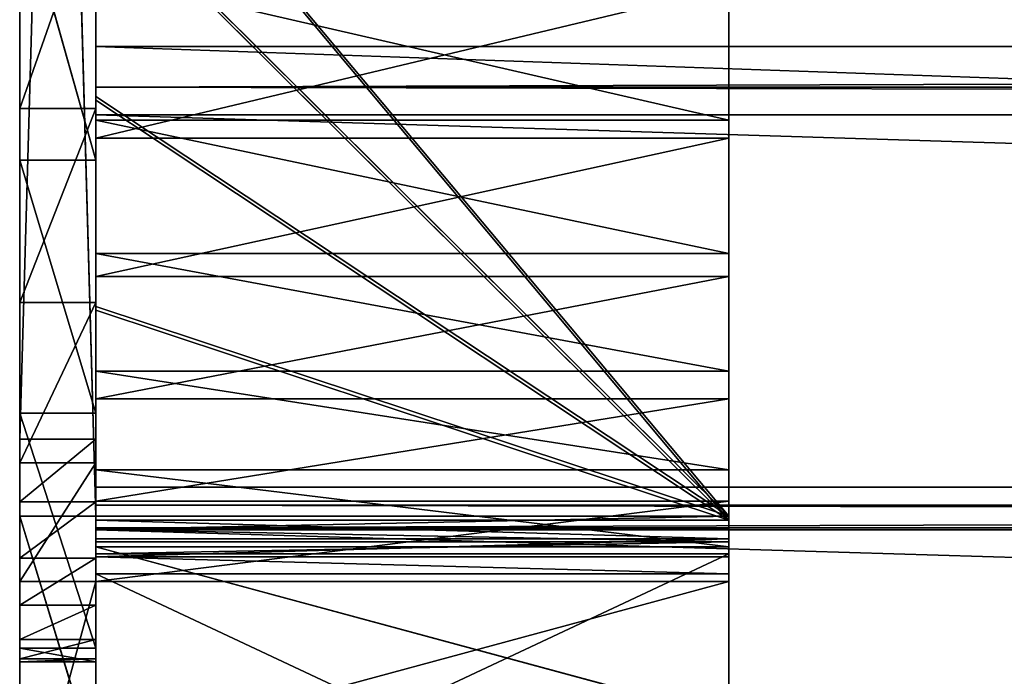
# Model space of a CAD drawing. Extents: x 0 to 1378, y -270 to 1675.
# Tile 9 of 60: x 378 to 456, y 96 to 147. Entities that reach past the tile are written whole.
import ezdxf

# ---------------------------------------------------------------- set-up
doc = ezdxf.new("R2010")
doc.units = 0
doc.header["$LTSCALE"] = 25.4
doc.layers.get('0').update_dxf_attribs({"color": 13, "linetype": 'CONTINUOUS'})
doc.layers.add('STEEL', color=21, linetype='CONTINUOUS')
doc.layers.add('WOOD', color=220, linetype='CONTINUOUS')

# ---------------------------------------------------------------- blocks, each defined once
blk = doc.blocks.new('LTR020_01_01')
at = {"color": 0}
for p, q in [((663.422, 392.242), (680.574, 386.108)), ((663.422, 392.242, 6), (680.574, 386.108)), ((663.422, 392.242), (680.574, 386.108)), ((663.422, 392.242, 6), (680.574, 386.108)), ((680.574, 386.108), (695.886, 376.24)), ((680.574, 386.108, 6), (680.574, 386.108)), ((680.574, 386.108, 6), (680.574, 386.108)), ((680.574, 386.108, 6), (695.886, 376.24)), ((680.574, 386.108), (695.886, 376.24)), ((680.574, 386.108, 6), (695.886, 376.24)), ((695.886, 376.24), (708.558, 363.155)), ((695.886, 376.24, 6), (695.886, 376.24)), ((695.886, 376.24, 6), (695.886, 376.24)), ((695.886, 376.24, 6), (708.558, 363.155)), ((695.886, 376.24), (708.558, 363.155)), ((695.886, 376.24, 6), (708.558, 363.155)), ((708.558, 363.155), (717.929, 347.534)), ((708.558, 363.155, 6), (708.558, 363.155)), ((708.558, 363.155, 6), (708.558, 363.155)), ((708.558, 363.155, 6), (717.929, 347.534)), ((708.558, 363.155), (717.929, 347.534)), ((708.558, 363.155, 6), (717.929, 347.534)), ((717.929, 347.534), (739.967, 297.078)), ((717.929, 347.534, 6), (717.929, 347.534)), ((717.929, 347.534, 6), (717.929, 347.534)), ((717.929, 347.534, 6), (739.967, 297.078)), ((717.929, 347.534), (739.967, 297.078)), ((717.929, 347.534, 6), (739.967, 297.078)), ((684.648, 273.837), (663.285, 322.748)), ((684.648, 273.837, 6), (663.285, 322.748)), ((684.648, 273.837), (663.285, 322.748)), ((684.648, 273.837, 6), (663.285, 322.748)), ((704.629, 224.346), (684.648, 273.837)), ((704.629, 224.346, 6), (684.648, 273.837)), ((704.629, 224.346), (684.648, 273.837)), ((704.629, 224.346, 6), (684.648, 273.837)), ((684.648, 273.837, 6), (684.648, 273.837)), ((684.648, 273.837, 6), (684.648, 273.837)), ((723.212, 174.312), (704.629, 224.346)), ((723.212, 174.312, 6), (704.629, 224.346)), ((723.212, 174.312), (704.629, 224.346)), ((723.212, 174.312, 6), (704.629, 224.346)), ((704.629, 224.346, 6), (704.629, 224.346)), ((704.629, 224.346, 6), (704.629, 224.346)), ((724.279, 169.359), (723.212, 174.312)), ((724.279, 169.359, 6), (723.212, 174.312)), ((724.279, 169.359), (723.212, 174.312)), ((724.279, 169.359, 6), (723.212, 174.312)), ((723.212, 174.312, 6), (723.212, 174.312)), ((723.212, 174.312, 6), (723.212, 174.312)), ((724.044, 164.298), (724.279, 169.359)), ((724.044, 164.298, 6), (724.279, 169.359)), ((724.044, 164.298), (724.279, 169.359)), ((724.044, 164.298, 6), (724.279, 169.359)), ((724.279, 169.359, 6), (724.279, 169.359)), ((724.279, 169.359, 6), (724.279, 169.359)), ((722.522, 159.466), (724.044, 164.298)), ((722.522, 159.466, 6), (724.044, 164.298)), ((722.522, 159.466), (724.044, 164.298)), ((722.522, 159.466, 6), (724.044, 164.298)), ((724.044, 164.298, 6), (724.044, 164.298)), ((724.044, 164.298, 6), (724.044, 164.298)), ((719.814, 155.184), (722.522, 159.466)), ((719.814, 155.184, 6), (722.522, 159.466)), ((719.814, 155.184), (722.522, 159.466)), ((719.814, 155.184, 6), (722.522, 159.466)), ((722.522, 159.466, 6), (722.522, 159.466)), ((722.522, 159.466, 6), (722.522, 159.466)), ((716.101, 151.737), (719.814, 155.184)), ((716.101, 151.737, 6), (719.814, 155.184)), ((716.101, 151.737), (719.814, 155.184)), ((716.101, 151.737, 6), (719.814, 155.184)), ((719.814, 155.184, 6), (719.814, 155.184)), ((719.814, 155.184, 6), (719.814, 155.184)), ((711.63, 149.354), (716.101, 151.737)), ((711.63, 149.354, 6), (716.101, 151.737)), ((711.63, 149.354), (716.101, 151.737)), ((711.63, 149.354, 6), (716.101, 151.737)), ((716.101, 151.737, 6), (716.101, 151.737)), ((716.101, 151.737, 6), (716.101, 151.737)), ((706.698, 148.195), (711.63, 149.354)), ((706.698, 148.195, 6), (711.63, 149.354)), ((706.698, 148.195), (711.63, 149.354)), ((706.698, 148.195, 6), (711.63, 149.354)), ((711.63, 149.354, 6), (711.63, 149.354)), ((711.63, 149.354, 6), (711.63, 149.354)), ((495.861, 132.478), (706.698, 148.195)), ((495.861, 132.478, 6), (706.698, 148.195)), ((495.861, 132.478), (706.698, 148.195)), ((495.861, 132.478, 6), (706.698, 148.195)), ((706.698, 148.195, 6), (706.698, 148.195)), ((706.698, 148.195, 6), (706.698, 148.195)), ((732.511, 94.552), (712.778, 89.831)), ((732.511, 94.552, 6), (712.778, 89.831)), ((732.511, 94.552), (712.778, 89.831)), ((732.511, 94.552, 6), (712.778, 89.831)), ((712.778, 89.831), (498.698, 73.872)), ((712.778, 89.831, 6), (498.698, 73.872)), ((712.778, 89.831), (498.698, 73.872)), ((712.778, 89.831, 6), (498.698, 73.872)), ((712.778, 89.831, 6), (712.778, 89.831)), ((712.778, 89.831, 6), (712.778, 89.831))]:
    blk.add_line(p, q, dxfattribs=at)
at = {"color": 253}
mesh = blk.add_polyface(dxfattribs=at)
corners = [(-853.88, -331.012), (-854.31, -335.557), (-854.358, -333.26), (-853.739, -337.782), (-852.902, -328.933), (-852.676, -339.819), (-851.475, -327.132), (-851.175, -341.559), (-740.853, -211.981), (-822.41, -368.035), (-820.335, -369.505), (-817.957, -370.405), (-815.429, -370.675), (-812.914, -370.299), (-810.575, -369.301), (-808.564, -367.746), (-664.552, -216.048), (-634.883, -92.533), (-528.492, -57.178), (-533.734, 31.022), (-485.599, 99.319), (-400.741, 108.446), (-444.85, 172.265), (-411.932, 249.062), (-387.203, 328.874), (-394.008, 115.786), (-385.825, 121.465), (-380.507, 346.748), (-376.593, 125.205), (-370.065, 362.725), (-366.765, 126.823), (-356.383, 376.033), (-363.409, 202.974), (-363.103, 207.502), (-354.42, 245.656), (-340.122, 386.027), (-342.455, 282.913), (-327.299, 318.988), (-322.069, 392.223), (-324.124, 324.119), (-319.88, 328.408), (-303.098, 394.323), (-314.783, 331.637), (-309.093, 333.642), (-303.098, 334.323), (645.325, 394.323), (645.325, 334.323), (663.422, 392.242), (649.802, 333.808), (654.045, 332.29), (657.832, 329.849), (660.967, 326.612), (663.285, 322.748), (684.648, 273.837), (680.574, 386.108), (695.886, 376.24), (704.629, 224.346), (708.558, 363.155), (723.212, 174.312), (717.929, 347.534), (739.967, 297.078), (724.279, 169.359), (732.511, 94.552), (750.411, 104.106), (760.579, 246.024), (765.316, 117.873), (779.749, 194.41), (776.258, 134.96), (782.527, 154.257), (783.716, 174.512), (-356.822, 126.239), (-362.692, 198.492), (-360.989, 194.285), (-358.388, 190.567), (-355.019, 187.525), (-351.055, 185.316), (-144.322, 95.76), (-346.696, 184.051), (-137.416, 154.033), (69.517, 76.841), (73.183, 135.401), (284.067, 69.538), (284.482, 128.209), (498.698, 73.872), (495.861, 132.478), (706.698, 148.195), (712.778, 89.831), (711.63, 149.354), (716.101, 151.737), (719.814, 155.184), (722.522, 159.466), (724.044, 164.298)]
mesh.append_faces([[corners[k] for k in face] for face in [(0, 1, 2), (68, 66, 69)]], dxfattribs={"vtx0": -1, "color": 253})
mesh.append_faces([[corners[k] for k in face] for face in [(1, 0, 3), (3, 4, 5), (5, 6, 7), (7, 8, 9), (9, 8, 10), (10, 8, 11), (11, 8, 12), (12, 8, 13), (13, 8, 14), (14, 8, 15), (15, 8, 16), (16, 17, 18), (18, 20, 21), (21, 24, 25), (25, 24, 26), (26, 27, 28), (28, 29, 30), (32, 31, 33), (33, 31, 34), (34, 35, 36), (36, 35, 37), (37, 38, 39), (39, 38, 40), (40, 41, 42), (42, 41, 43), (43, 41, 44), (44, 45, 46), (46, 47, 48), (48, 47, 49), (49, 47, 50), (50, 47, 51), (51, 47, 52), (52, 47, 53), (53, 55, 56), (56, 57, 58), (58, 60, 61), (62, 60, 63), (63, 64, 65), (65, 66, 67), (67, 66, 68), (70, 75, 76), (76, 78, 79), (79, 80, 81), (81, 82, 83), (83, 85, 86), (86, 88, 62)]], dxfattribs={"vtx0": -1, "vtx1": -1, "color": 253})
mesh.append_faces([[corners[k] for k in face] for face in [(30, 31, 32), (61, 60, 62)]], dxfattribs={"vtx0": -1, "vtx1": -1, "vtx2": -1, "color": 253})
mesh.append_faces([[corners[k] for k in face] for face in [(3, 0, 4), (5, 4, 6), (7, 6, 8), (16, 8, 17), (18, 17, 19), (18, 19, 20), (21, 20, 22), (21, 22, 23), (21, 23, 24), (26, 24, 27), (28, 27, 29), (30, 29, 31), (34, 31, 35), (37, 35, 38), (40, 38, 41), (44, 41, 45), (46, 45, 47), (53, 47, 54), (53, 54, 55), (56, 55, 57), (58, 57, 59), (58, 59, 60), (63, 60, 64), (65, 64, 66), (32, 70, 30), (70, 32, 71), (70, 71, 72), (70, 72, 73), (70, 73, 74), (70, 74, 75), (76, 75, 77), (76, 77, 78), (79, 78, 80), (81, 80, 82), (83, 82, 84), (83, 84, 85), (86, 85, 87), (86, 87, 88), (62, 88, 89), (62, 89, 90), (62, 90, 91), (62, 91, 61)]], dxfattribs={"vtx0": -1, "vtx2": -1, "color": 253})
mesh = blk.add_polyface(dxfattribs=at)
corners = [(663.422, 392.242, 6), (680.574, 386.108), (663.422, 392.242)]
mesh.append_faces([[corners[k] for k in face] for face in [(0, 1, 2)]], dxfattribs={"color": 253})
mesh = blk.add_polyface(dxfattribs=at)
corners = [(680.574, 386.108, 6), (680.574, 386.108), (663.422, 392.242, 6)]
mesh.append_faces([[corners[k] for k in face] for face in [(0, 1, 2)]], dxfattribs={"color": 253})
mesh = blk.add_polyface(dxfattribs=at)
corners = [(680.574, 386.108, 6), (695.886, 376.24), (680.574, 386.108)]
mesh.append_faces([[corners[k] for k in face] for face in [(0, 1, 2)]], dxfattribs={"color": 253})
mesh = blk.add_polyface(dxfattribs=at)
corners = [(695.886, 376.24, 6), (695.886, 376.24), (680.574, 386.108, 6)]
mesh.append_faces([[corners[k] for k in face] for face in [(0, 1, 2)]], dxfattribs={"color": 253})
mesh = blk.add_polyface(dxfattribs=at)
corners = [(695.886, 376.24, 6), (708.558, 363.155), (695.886, 376.24)]
mesh.append_faces([[corners[k] for k in face] for face in [(0, 1, 2)]], dxfattribs={"color": 253})
mesh = blk.add_polyface(dxfattribs=at)
corners = [(695.886, 376.24, 6), (708.558, 363.155, 6), (708.558, 363.155)]
mesh.append_faces([[corners[k] for k in face] for face in [(0, 1, 2)]], dxfattribs={"color": 253})
mesh = blk.add_polyface(dxfattribs=at)
corners = [(708.558, 363.155, 6), (717.929, 347.534), (708.558, 363.155)]
mesh.append_faces([[corners[k] for k in face] for face in [(0, 1, 2)]], dxfattribs={"color": 253})
mesh = blk.add_polyface(dxfattribs=at)
corners = [(708.558, 363.155, 6), (717.929, 347.534, 6), (717.929, 347.534)]
mesh.append_faces([[corners[k] for k in face] for face in [(0, 1, 2)]], dxfattribs={"color": 253})
mesh = blk.add_polyface(dxfattribs=at)
corners = [(717.929, 347.534, 6), (739.967, 297.078), (717.929, 347.534)]
mesh.append_faces([[corners[k] for k in face] for face in [(0, 1, 2)]], dxfattribs={"color": 253})
mesh = blk.add_polyface(dxfattribs=at)
corners = [(717.929, 347.534, 6), (739.967, 297.078, 6), (739.967, 297.078)]
mesh.append_faces([[corners[k] for k in face] for face in [(0, 1, 2)]], dxfattribs={"color": 253})
mesh = blk.add_polyface(dxfattribs=at)
corners = [(663.285, 322.748), (684.648, 273.837), (684.648, 273.837, 6)]
mesh.append_faces([[corners[k] for k in face] for face in [(0, 1, 2)]], dxfattribs={"color": 253})
mesh = blk.add_polyface(dxfattribs=at)
corners = [(663.285, 322.748), (684.648, 273.837, 6), (663.285, 322.748, 6)]
mesh.append_faces([[corners[k] for k in face] for face in [(0, 1, 2)]], dxfattribs={"color": 253})
mesh = blk.add_polyface(dxfattribs=at)
corners = [(684.648, 273.837), (704.629, 224.346), (704.629, 224.346, 6)]
mesh.append_faces([[corners[k] for k in face] for face in [(0, 1, 2)]], dxfattribs={"color": 253})
mesh = blk.add_polyface(dxfattribs=at)
corners = [(684.648, 273.837), (704.629, 224.346, 6), (684.648, 273.837, 6)]
mesh.append_faces([[corners[k] for k in face] for face in [(0, 1, 2)]], dxfattribs={"color": 253})
mesh = blk.add_polyface(dxfattribs=at)
corners = [(704.629, 224.346), (723.212, 174.312), (723.212, 174.312, 6)]
mesh.append_faces([[corners[k] for k in face] for face in [(0, 1, 2)]], dxfattribs={"color": 253})
mesh = blk.add_polyface(dxfattribs=at)
corners = [(704.629, 224.346), (723.212, 174.312, 6), (704.629, 224.346, 6)]
mesh.append_faces([[corners[k] for k in face] for face in [(0, 1, 2)]], dxfattribs={"color": 253})
mesh = blk.add_polyface(dxfattribs=at)
corners = [(723.212, 174.312), (724.279, 169.359), (724.279, 169.359, 6)]
mesh.append_faces([[corners[k] for k in face] for face in [(0, 1, 2)]], dxfattribs={"color": 253})
mesh = blk.add_polyface(dxfattribs=at)
corners = [(723.212, 174.312), (724.279, 169.359, 6), (723.212, 174.312, 6)]
mesh.append_faces([[corners[k] for k in face] for face in [(0, 1, 2)]], dxfattribs={"color": 253})
mesh = blk.add_polyface(dxfattribs=at)
corners = [(724.279, 169.359), (724.044, 164.298), (724.044, 164.298, 6)]
mesh.append_faces([[corners[k] for k in face] for face in [(0, 1, 2)]], dxfattribs={"color": 253})
mesh = blk.add_polyface(dxfattribs=at)
corners = [(724.279, 169.359), (724.044, 164.298, 6), (724.279, 169.359, 6)]
mesh.append_faces([[corners[k] for k in face] for face in [(0, 1, 2)]], dxfattribs={"color": 253})
mesh = blk.add_polyface(dxfattribs=at)
corners = [(724.044, 164.298), (722.522, 159.466), (722.522, 159.466, 6)]
mesh.append_faces([[corners[k] for k in face] for face in [(0, 1, 2)]], dxfattribs={"color": 253})
mesh = blk.add_polyface(dxfattribs=at)
corners = [(724.044, 164.298), (722.522, 159.466, 6), (724.044, 164.298, 6)]
mesh.append_faces([[corners[k] for k in face] for face in [(0, 1, 2)]], dxfattribs={"color": 253})
mesh = blk.add_polyface(dxfattribs=at)
corners = [(722.522, 159.466), (719.814, 155.184), (719.814, 155.184, 6)]
mesh.append_faces([[corners[k] for k in face] for face in [(0, 1, 2)]], dxfattribs={"color": 253})
mesh = blk.add_polyface(dxfattribs=at)
corners = [(722.522, 159.466), (719.814, 155.184, 6), (722.522, 159.466, 6)]
mesh.append_faces([[corners[k] for k in face] for face in [(0, 1, 2)]], dxfattribs={"color": 253})
mesh = blk.add_polyface(dxfattribs=at)
corners = [(716.101, 151.737, 6), (719.814, 155.184), (716.101, 151.737)]
mesh.append_faces([[corners[k] for k in face] for face in [(0, 1, 2)]], dxfattribs={"color": 253})
mesh = blk.add_polyface(dxfattribs=at)
corners = [(719.814, 155.184, 6), (719.814, 155.184), (716.101, 151.737, 6)]
mesh.append_faces([[corners[k] for k in face] for face in [(0, 1, 2)]], dxfattribs={"color": 253})
mesh = blk.add_polyface(dxfattribs=at)
corners = [(711.63, 149.354, 6), (716.101, 151.737), (711.63, 149.354)]
mesh.append_faces([[corners[k] for k in face] for face in [(0, 1, 2)]], dxfattribs={"color": 253})
mesh = blk.add_polyface(dxfattribs=at)
corners = [(716.101, 151.737, 6), (716.101, 151.737), (711.63, 149.354, 6)]
mesh.append_faces([[corners[k] for k in face] for face in [(0, 1, 2)]], dxfattribs={"color": 253})
mesh = blk.add_polyface(dxfattribs=at)
corners = [(706.698, 148.195, 6), (711.63, 149.354), (706.698, 148.195)]
mesh.append_faces([[corners[k] for k in face] for face in [(0, 1, 2)]], dxfattribs={"color": 253})
mesh = blk.add_polyface(dxfattribs=at)
corners = [(711.63, 149.354, 6), (711.63, 149.354), (706.698, 148.195, 6)]
mesh.append_faces([[corners[k] for k in face] for face in [(0, 1, 2)]], dxfattribs={"color": 253})
mesh = blk.add_polyface(dxfattribs=at)
corners = [(495.861, 132.478, 6), (706.698, 148.195), (495.861, 132.478)]
mesh.append_faces([[corners[k] for k in face] for face in [(0, 1, 2)]], dxfattribs={"color": 253})
mesh = blk.add_polyface(dxfattribs=at)
corners = [(706.698, 148.195, 6), (706.698, 148.195), (495.861, 132.478, 6)]
mesh.append_faces([[corners[k] for k in face] for face in [(0, 1, 2)]], dxfattribs={"color": 253})
mesh = blk.add_polyface(dxfattribs=at)
corners = [(732.511, 94.552, 6), (712.778, 89.831), (732.511, 94.552)]
mesh.append_faces([[corners[k] for k in face] for face in [(0, 1, 2)]], dxfattribs={"color": 253})
mesh = blk.add_polyface(dxfattribs=at)
corners = [(712.778, 89.831, 6), (712.778, 89.831), (732.511, 94.552, 6)]
mesh.append_faces([[corners[k] for k in face] for face in [(0, 1, 2)]], dxfattribs={"color": 253})
mesh = blk.add_polyface(dxfattribs=at)
corners = [(712.778, 89.831, 6), (498.698, 73.872), (712.778, 89.831)]
mesh.append_faces([[corners[k] for k in face] for face in [(0, 1, 2)]], dxfattribs={"color": 253})
mesh = blk.add_polyface(dxfattribs=at)
corners = [(498.698, 73.872, 6), (498.698, 73.872), (712.778, 89.831, 6)]
mesh.append_faces([[corners[k] for k in face] for face in [(0, 1, 2)]], dxfattribs={"color": 253})
blk = doc.blocks.new('LTR020_01_02')
at = {"color": 0}
for p, q in [((515.185, 16.301), (491.678, 1.752)), ((515.185, 16.301), (491.678, 1.752)), ((493.257, -0.799), (516.764, 13.75)), ((493.257, -0.799), (516.764, 13.75)), ((490.744, 1.266), (491.678, 1.752)), ((491.678, 1.752), (490.744, 1.266, 50)), ((491.678, 1.752), (490.744, 1.266, 50)), ((490.744, 1.266), (491.678, 1.752)), ((491.678, 1.752), (491.678, 1.752, 50)), ((491.678, 1.752), (493.257, -0.799)), ((491.678, 1.752), (491.678, 1.752, 50)), ((491.678, 1.752), (493.257, -0.799)), ((488.71, 0.741), (489.747, 0.927)), ((488.71, 0.741, 50), (489.747, 0.927)), ((488.71, 0.741), (489.747, 0.927)), ((488.71, 0.741, 50), (489.747, 0.927)), ((489.747, 0.927), (490.744, 1.266)), ((489.747, 0.927), (490.744, 1.266)), ((489.747, 0.927), (490.744, 1.266, 50)), ((489.747, 0.927), (490.744, 1.266, 50)), ((489.747, 0.927, 50), (489.747, 0.927)), ((489.747, 0.927, 50), (489.747, 0.927)), ((490.744, 1.266), (490.744, 1.266, 50)), ((490.744, 1.266), (490.744, 1.266, 50)), ((488.71, 0.741, 50), (429.004, -4.94)), ((488.71, 0.741, 50), (429.004, -4.94)), ((438.961, -4.057), (488.71, 0.741, 50)), ((438.961, -4.057), (488.71, 0.741, 50)), ((455.551, -2.528), (488.71, 0.741, 50)), ((455.551, -2.528), (488.71, 0.741, 50)), ((488.71, 0.741), (472.134, -0.929)), ((472.134, -0.929), (488.71, 0.741, 50)), ((472.134, -0.929), (488.71, 0.741, 50)), ((488.71, 0.741), (472.134, -0.929)), ((488.71, 0.741, 50), (488.71, 0.741)), ((488.71, 0.741), (489.017, -2.244)), ((488.71, 0.741), (489.017, -2.244)), ((488.71, 0.741, 50), (488.71, 0.741)), ((472.134, -0.929), (455.551, -2.528)), ((472.134, -0.929), (455.551, -2.528)), ((491.922, -1.493), (490.498, -1.978)), ((491.922, -1.493), (490.498, -1.978)), ((491.922, -1.493), (490.498, -1.978, 50)), ((491.922, -1.493), (490.498, -1.978, 50)), ((493.257, -0.799), (491.922, -1.493)), ((493.257, -0.799, 50), (491.922, -1.493)), ((493.257, -0.799), (491.922, -1.493)), ((493.257, -0.799, 50), (491.922, -1.493)), ((491.922, -1.493, 50), (491.922, -1.493)), ((491.922, -1.493, 50), (491.922, -1.493)), ((493.257, -0.799, 50), (493.257, -0.799)), ((493.257, -0.799, 50), (493.257, -0.799)), ((489.017, -2.244, 50), (429.265, -7.929)), ((489.017, -2.244, 50), (429.265, -7.929)), ((489.017, -2.244, 50), (439.23, -7.045)), ((489.017, -2.244, 50), (439.23, -7.045)), ((455.832, -5.515), (489.017, -2.244, 50)), ((455.832, -5.515), (489.017, -2.244, 50)), ((472.428, -3.915), (489.017, -2.244, 50)), ((472.428, -3.915), (489.017, -2.244, 50)), ((472.428, -3.915), (489.017, -2.244)), ((472.428, -3.915), (489.017, -2.244)), ((490.498, -1.978), (489.017, -2.244)), ((489.017, -2.244), (490.498, -1.978, 50)), ((489.017, -2.244), (490.498, -1.978, 50)), ((490.498, -1.978), (489.017, -2.244)), ((489.017, -2.244), (489.017, -2.244, 50)), ((489.017, -2.244), (489.017, -2.244, 50)), ((490.498, -1.978), (490.498, -1.978, 50)), ((490.498, -1.978), (490.498, -1.978, 50)), ((455.551, -2.528), (438.961, -4.057)), ((455.551, -2.528), (438.961, -4.057)), ((455.832, -5.515), (472.428, -3.915)), ((455.832, -5.515), (472.428, -3.915)), ((439.23, -7.045), (455.832, -5.515)), ((439.23, -7.045), (455.832, -5.515))]:
    blk.add_line(p, q, dxfattribs=at)
at = {"color": 253}
mesh = blk.add_polyface(dxfattribs=at)
corners = [(491.678, 1.752, 50), (515.185, 16.301), (491.678, 1.752), (515.185, 16.301, 50)]
mesh.append_faces([[corners[k] for k in face] for face in [(0, 1, 2), (1, 0, 3)]], dxfattribs={"vtx0": -1, "color": 253})
mesh = blk.add_polyface(dxfattribs=at)
corners = [(515.185, 16.301), (493.257, -0.799), (491.678, 1.752), (516.764, 13.75)]
mesh.append_faces([[corners[k] for k in face] for face in [(0, 1, 2), (1, 0, 3)]], dxfattribs={"vtx0": -1, "color": 253})
mesh = blk.add_polyface(dxfattribs=at)
corners = [(516.764, 13.75, 50), (493.257, -0.799), (516.764, 13.75), (493.257, -0.799, 50)]
mesh.append_faces([[corners[k] for k in face] for face in [(0, 1, 2), (1, 0, 3)]], dxfattribs={"vtx0": -1, "color": 253})
mesh = blk.add_polyface(dxfattribs=at)
corners = [(489.747, 0.927), (489.017, -2.244), (488.71, 0.741), (490.498, -1.978), (490.744, 1.266), (491.922, -1.493), (491.678, 1.752), (493.257, -0.799)]
mesh.append_faces([[corners[k] for k in face] for face in [(0, 1, 2), (5, 6, 7)]], dxfattribs={"vtx0": -1, "color": 253})
mesh.append_faces([[corners[k] for k in face] for face in [(1, 0, 3), (3, 4, 5)]], dxfattribs={"vtx0": -1, "vtx1": -1, "color": 253})
mesh.append_faces([[corners[k] for k in face] for face in [(3, 0, 4), (5, 4, 6)]], dxfattribs={"vtx0": -1, "vtx2": -1, "color": 253})
mesh = blk.add_polyface(dxfattribs=at)
corners = [(491.678, 1.752, 50), (491.678, 1.752), (490.744, 1.266, 50)]
mesh.append_faces([[corners[k] for k in face] for face in [(0, 1, 2)]], dxfattribs={"color": 253})
mesh = blk.add_polyface(dxfattribs=at)
corners = [(490.744, 1.266, 50), (491.678, 1.752), (490.744, 1.266)]
mesh.append_faces([[corners[k] for k in face] for face in [(0, 1, 2)]], dxfattribs={"color": 253})
mesh = blk.add_polyface(dxfattribs=at)
corners = [(488.71, 0.741, 50), (489.747, 0.927), (488.71, 0.741)]
mesh.append_faces([[corners[k] for k in face] for face in [(0, 1, 2)]], dxfattribs={"color": 253})
mesh = blk.add_polyface(dxfattribs=at)
corners = [(489.747, 0.927, 50), (489.747, 0.927), (488.71, 0.741, 50)]
mesh.append_faces([[corners[k] for k in face] for face in [(0, 1, 2)]], dxfattribs={"color": 253})
mesh = blk.add_polyface(dxfattribs=at)
corners = [(490.744, 1.266, 50), (490.744, 1.266), (489.747, 0.927)]
mesh.append_faces([[corners[k] for k in face] for face in [(0, 1, 2)]], dxfattribs={"color": 253})
mesh = blk.add_polyface(dxfattribs=at)
corners = [(490.744, 1.266, 50), (489.747, 0.927), (489.747, 0.927, 50)]
mesh.append_faces([[corners[k] for k in face] for face in [(0, 1, 2)]], dxfattribs={"color": 253})
mesh = blk.add_polyface(dxfattribs=at)
corners = [(488.71, 0.741, 50), (429.004, -4.94), (311.446, -13.441, 50)]
mesh.append_faces([[corners[k] for k in face] for face in [(0, 1, 2)]], dxfattribs={"color": 253})
mesh = blk.add_polyface(dxfattribs=at)
corners = [(488.71, 0.741, 50), (438.961, -4.057), (429.004, -4.94)]
mesh.append_faces([[corners[k] for k in face] for face in [(0, 1, 2)]], dxfattribs={"color": 253})
mesh = blk.add_polyface(dxfattribs=at)
corners = [(488.71, 0.741, 50), (455.551, -2.528), (438.961, -4.057)]
mesh.append_faces([[corners[k] for k in face] for face in [(0, 1, 2)]], dxfattribs={"color": 253})
mesh = blk.add_polyface(dxfattribs=at)
corners = [(455.551, -2.528), (439.23, -7.045), (438.961, -4.057), (455.832, -5.515), (472.134, -0.929), (472.428, -3.915), (488.71, 0.741), (489.017, -2.244)]
mesh.append_faces([[corners[k] for k in face] for face in [(0, 1, 2), (5, 6, 7)]], dxfattribs={"vtx0": -1, "color": 253})
mesh.append_faces([[corners[k] for k in face] for face in [(1, 0, 3), (3, 4, 5)]], dxfattribs={"vtx0": -1, "vtx1": -1, "color": 253})
mesh.append_faces([[corners[k] for k in face] for face in [(3, 0, 4), (5, 4, 6)]], dxfattribs={"vtx0": -1, "vtx2": -1, "color": 253})
mesh = blk.add_polyface(dxfattribs=at)
corners = [(488.71, 0.741, 50), (472.134, -0.929), (455.551, -2.528)]
mesh.append_faces([[corners[k] for k in face] for face in [(0, 1, 2)]], dxfattribs={"color": 253})
mesh = blk.add_polyface(dxfattribs=at)
corners = [(488.71, 0.741, 50), (488.71, 0.741), (472.134, -0.929)]
mesh.append_faces([[corners[k] for k in face] for face in [(0, 1, 2)]], dxfattribs={"color": 253})
mesh = blk.add_polyface(dxfattribs=at)
corners = [(490.498, -1.978, 50), (490.498, -1.978), (491.922, -1.493)]
mesh.append_faces([[corners[k] for k in face] for face in [(0, 1, 2)]], dxfattribs={"color": 253})
mesh = blk.add_polyface(dxfattribs=at)
corners = [(490.498, -1.978, 50), (491.922, -1.493), (491.922, -1.493, 50)]
mesh.append_faces([[corners[k] for k in face] for face in [(0, 1, 2)]], dxfattribs={"color": 253})
mesh = blk.add_polyface(dxfattribs=at)
corners = [(493.257, -0.799, 50), (491.922, -1.493), (493.257, -0.799)]
mesh.append_faces([[corners[k] for k in face] for face in [(0, 1, 2)]], dxfattribs={"color": 253})
mesh = blk.add_polyface(dxfattribs=at)
corners = [(491.922, -1.493, 50), (491.922, -1.493), (493.257, -0.799, 50)]
mesh.append_faces([[corners[k] for k in face] for face in [(0, 1, 2)]], dxfattribs={"color": 253})
mesh = blk.add_polyface(dxfattribs=at)
corners = [(311.617, -16.436, 50), (429.265, -7.929), (489.017, -2.244, 50)]
mesh.append_faces([[corners[k] for k in face] for face in [(0, 1, 2)]], dxfattribs={"color": 253})
mesh = blk.add_polyface(dxfattribs=at)
corners = [(489.017, -2.244, 50), (429.265, -7.929), (439.23, -7.045)]
mesh.append_faces([[corners[k] for k in face] for face in [(0, 1, 2)]], dxfattribs={"color": 253})
mesh = blk.add_polyface(dxfattribs=at)
corners = [(489.017, -2.244, 50), (439.23, -7.045), (455.832, -5.515)]
mesh.append_faces([[corners[k] for k in face] for face in [(0, 1, 2)]], dxfattribs={"color": 253})
mesh = blk.add_polyface(dxfattribs=at)
corners = [(489.017, -2.244, 50), (455.832, -5.515), (472.428, -3.915)]
mesh.append_faces([[corners[k] for k in face] for face in [(0, 1, 2)]], dxfattribs={"color": 253})
mesh = blk.add_polyface(dxfattribs=at)
corners = [(489.017, -2.244, 50), (472.428, -3.915), (489.017, -2.244)]
mesh.append_faces([[corners[k] for k in face] for face in [(0, 1, 2)]], dxfattribs={"color": 253})
mesh = blk.add_polyface(dxfattribs=at)
corners = [(489.017, -2.244, 50), (489.017, -2.244), (490.498, -1.978, 50)]
mesh.append_faces([[corners[k] for k in face] for face in [(0, 1, 2)]], dxfattribs={"color": 253})
mesh = blk.add_polyface(dxfattribs=at)
corners = [(490.498, -1.978, 50), (489.017, -2.244), (490.498, -1.978)]
mesh.append_faces([[corners[k] for k in face] for face in [(0, 1, 2)]], dxfattribs={"color": 253})
blk = doc.blocks.new('LTR020_01_03')
at = {"color": 0}
for p, q in [((5.554, 88.476), (17.505, 83.297)), ((17.505, 83.297), (5.554, 88.476, 50)), ((17.505, 83.297), (5.554, 88.476, 50)), ((5.554, 88.476), (17.505, 83.297)), ((16.091, 80.651), (4.59, 85.635)), ((4.59, 85.635), (16.091, 80.651, 50)), ((4.59, 85.635), (16.091, 80.651, 50)), ((16.091, 80.651), (4.59, 85.635)), ((17.505, 83.297), (28.453, 76.241)), ((28.453, 76.241), (17.505, 83.297, 50)), ((28.453, 76.241), (17.505, 83.297, 50)), ((17.505, 83.297), (28.453, 76.241)), ((17.505, 83.297), (17.505, 83.297, 50)), ((17.505, 83.297), (17.505, 83.297, 50)), ((26.627, 73.861), (16.091, 80.651)), ((16.091, 80.651), (16.091, 80.651, 50)), ((16.091, 80.651), (16.091, 80.651, 50)), ((16.091, 80.651), (26.627, 73.861, 50)), ((16.091, 80.651), (26.627, 73.861, 50)), ((26.627, 73.861), (16.091, 80.651)), ((28.453, 76.241), (38.106, 67.497)), ((38.106, 67.497), (28.453, 76.241, 50)), ((38.106, 67.497), (28.453, 76.241, 50)), ((28.453, 76.241), (38.106, 67.497)), ((28.453, 76.241), (28.453, 76.241, 50)), ((28.453, 76.241), (28.453, 76.241, 50)), ((35.917, 65.445), (26.627, 73.861)), ((26.627, 73.861), (26.627, 73.861, 50)), ((26.627, 73.861), (26.627, 73.861, 50)), ((26.627, 73.861), (35.917, 65.445, 50)), ((26.627, 73.861), (35.917, 65.445, 50)), ((35.917, 65.445), (26.627, 73.861)), ((38.106, 67.497), (46.207, 57.297)), ((46.207, 57.297), (38.106, 67.497, 50)), ((46.207, 57.297), (38.106, 67.497, 50)), ((38.106, 67.497), (46.207, 57.297)), ((38.106, 67.497), (38.106, 67.497, 50)), ((38.106, 67.497), (38.106, 67.497, 50)), ((43.713, 55.63), (35.917, 65.445)), ((35.917, 65.445), (35.917, 65.445, 50)), ((35.917, 65.445), (35.917, 65.445, 50)), ((35.917, 65.445), (43.713, 55.63, 50)), ((35.917, 65.445), (43.713, 55.63, 50)), ((43.713, 55.63), (35.917, 65.445)), ((46.207, 57.297), (52.538, 45.915)), ((52.538, 45.915), (46.207, 57.297, 50)), ((52.538, 45.915), (46.207, 57.297, 50)), ((46.207, 57.297), (52.538, 45.915)), ((46.207, 57.297), (46.207, 57.297, 50)), ((46.207, 57.297), (46.207, 57.297, 50)), ((49.806, 44.676), (43.713, 55.63)), ((43.713, 55.63), (43.713, 55.63, 50)), ((43.713, 55.63), (43.713, 55.63, 50)), ((43.713, 55.63), (49.806, 44.676, 50)), ((43.713, 55.63), (49.806, 44.676, 50)), ((49.806, 44.676), (43.713, 55.63)), ((52.538, 45.915), (49.806, 44.676)), ((52.538, 45.915), (49.806, 44.676)), ((52.538, 45.915), (52.538, 45.915, 50)), ((52.538, 45.915, 50), (66.084, 15.362)), ((66.084, 15.362), (52.538, 45.915)), ((52.538, 45.915, 50), (66.084, 15.362)), ((52.538, 45.915), (52.538, 45.915, 50)), ((66.084, 15.362), (52.538, 45.915)), ((49.806, 44.676), (49.806, 44.676, 50)), ((49.806, 44.676), (49.806, 44.676, 50)), ((49.806, 44.676), (63.331, 14.17, 50)), ((49.806, 44.676), (63.331, 14.17, 50)), ((49.806, 44.676), (63.331, 14.17)), ((49.806, 44.676), (63.331, 14.17))]:
    blk.add_line(p, q, dxfattribs=at)
at = {"color": 253}
mesh = blk.add_polyface(dxfattribs=at)
corners = [(-7.081, 91.639), (-20.062, 89.703), (-20.062, 92.703), (-7.57, 88.679), (4.59, 85.635), (5.554, 88.476), (16.091, 80.651), (17.505, 83.297), (26.627, 73.861), (28.453, 76.241), (35.917, 65.445), (38.106, 67.497), (43.713, 55.63), (46.207, 57.297), (49.806, 44.676), (52.538, 45.915)]
mesh.append_faces([[corners[k] for k in face] for face in [(0, 1, 2), (14, 13, 15)]], dxfattribs={"vtx0": -1, "color": 253})
mesh.append_faces([[corners[k] for k in face] for face in [(1, 0, 3), (3, 0, 4), (4, 5, 6), (6, 7, 8), (8, 9, 10), (10, 11, 12), (12, 13, 14)]], dxfattribs={"vtx0": -1, "vtx1": -1, "color": 253})
mesh.append_faces([[corners[k] for k in face] for face in [(4, 0, 5), (6, 5, 7), (8, 7, 9), (10, 9, 11), (12, 11, 13)]], dxfattribs={"vtx0": -1, "vtx2": -1, "color": 253})
mesh = blk.add_polyface(dxfattribs=at)
corners = [(17.505, 83.297, 50), (17.505, 83.297), (5.554, 88.476, 50)]
mesh.append_faces([[corners[k] for k in face] for face in [(0, 1, 2)]], dxfattribs={"color": 253})
mesh = blk.add_polyface(dxfattribs=at)
corners = [(5.554, 88.476, 50), (17.505, 83.297), (5.554, 88.476)]
mesh.append_faces([[corners[k] for k in face] for face in [(0, 1, 2)]], dxfattribs={"color": 253})
mesh = blk.add_polyface(dxfattribs=at)
corners = [(4.59, 85.635, 50), (4.59, 85.635), (16.091, 80.651, 50)]
mesh.append_faces([[corners[k] for k in face] for face in [(0, 1, 2)]], dxfattribs={"color": 253})
mesh = blk.add_polyface(dxfattribs=at)
corners = [(16.091, 80.651, 50), (4.59, 85.635), (16.091, 80.651)]
mesh.append_faces([[corners[k] for k in face] for face in [(0, 1, 2)]], dxfattribs={"color": 253})
mesh = blk.add_polyface(dxfattribs=at)
corners = [(28.453, 76.241, 50), (28.453, 76.241), (17.505, 83.297, 50)]
mesh.append_faces([[corners[k] for k in face] for face in [(0, 1, 2)]], dxfattribs={"color": 253})
mesh = blk.add_polyface(dxfattribs=at)
corners = [(17.505, 83.297, 50), (28.453, 76.241), (17.505, 83.297)]
mesh.append_faces([[corners[k] for k in face] for face in [(0, 1, 2)]], dxfattribs={"color": 253})
mesh = blk.add_polyface(dxfattribs=at)
corners = [(16.091, 80.651, 50), (16.091, 80.651), (26.627, 73.861, 50)]
mesh.append_faces([[corners[k] for k in face] for face in [(0, 1, 2)]], dxfattribs={"color": 253})
mesh = blk.add_polyface(dxfattribs=at)
corners = [(26.627, 73.861, 50), (16.091, 80.651), (26.627, 73.861)]
mesh.append_faces([[corners[k] for k in face] for face in [(0, 1, 2)]], dxfattribs={"color": 253})
mesh = blk.add_polyface(dxfattribs=at)
corners = [(38.106, 67.497, 50), (38.106, 67.497), (28.453, 76.241, 50)]
mesh.append_faces([[corners[k] for k in face] for face in [(0, 1, 2)]], dxfattribs={"color": 253})
mesh = blk.add_polyface(dxfattribs=at)
corners = [(28.453, 76.241, 50), (38.106, 67.497), (28.453, 76.241)]
mesh.append_faces([[corners[k] for k in face] for face in [(0, 1, 2)]], dxfattribs={"color": 253})
mesh = blk.add_polyface(dxfattribs=at)
corners = [(26.627, 73.861, 50), (26.627, 73.861), (35.917, 65.445, 50)]
mesh.append_faces([[corners[k] for k in face] for face in [(0, 1, 2)]], dxfattribs={"color": 253})
mesh = blk.add_polyface(dxfattribs=at)
corners = [(35.917, 65.445, 50), (26.627, 73.861), (35.917, 65.445)]
mesh.append_faces([[corners[k] for k in face] for face in [(0, 1, 2)]], dxfattribs={"color": 253})
mesh = blk.add_polyface(dxfattribs=at)
corners = [(38.106, 67.497, 50), (46.207, 57.297, 50), (46.207, 57.297)]
mesh.append_faces([[corners[k] for k in face] for face in [(0, 1, 2)]], dxfattribs={"color": 253})
mesh = blk.add_polyface(dxfattribs=at)
corners = [(38.106, 67.497, 50), (46.207, 57.297), (38.106, 67.497)]
mesh.append_faces([[corners[k] for k in face] for face in [(0, 1, 2)]], dxfattribs={"color": 253})
mesh = blk.add_polyface(dxfattribs=at)
corners = [(35.917, 65.445), (43.713, 55.63, 50), (35.917, 65.445, 50)]
mesh.append_faces([[corners[k] for k in face] for face in [(0, 1, 2)]], dxfattribs={"color": 253})
mesh = blk.add_polyface(dxfattribs=at)
corners = [(35.917, 65.445), (43.713, 55.63), (43.713, 55.63, 50)]
mesh.append_faces([[corners[k] for k in face] for face in [(0, 1, 2)]], dxfattribs={"color": 253})
mesh = blk.add_polyface(dxfattribs=at)
corners = [(46.207, 57.297, 50), (52.538, 45.915, 50), (52.538, 45.915)]
mesh.append_faces([[corners[k] for k in face] for face in [(0, 1, 2)]], dxfattribs={"color": 253})
mesh = blk.add_polyface(dxfattribs=at)
corners = [(46.207, 57.297, 50), (52.538, 45.915), (46.207, 57.297)]
mesh.append_faces([[corners[k] for k in face] for face in [(0, 1, 2)]], dxfattribs={"color": 253})
mesh = blk.add_polyface(dxfattribs=at)
corners = [(43.713, 55.63), (49.806, 44.676, 50), (43.713, 55.63, 50)]
mesh.append_faces([[corners[k] for k in face] for face in [(0, 1, 2)]], dxfattribs={"color": 253})
mesh = blk.add_polyface(dxfattribs=at)
corners = [(43.713, 55.63), (49.806, 44.676), (49.806, 44.676, 50)]
mesh.append_faces([[corners[k] for k in face] for face in [(0, 1, 2)]], dxfattribs={"color": 253})
mesh = blk.add_polyface(dxfattribs=at)
corners = [(52.538, 45.915), (63.331, 14.17), (49.806, 44.676), (66.084, 15.362), (76.335, -16.562), (79.107, -15.417), (88.812, -47.512), (91.604, -46.414), (97.548, -69.725), (100.34, -68.628)]
mesh.append_faces([[corners[k] for k in face] for face in [(0, 1, 2), (8, 7, 9)]], dxfattribs={"vtx0": -1, "color": 253})
mesh.append_faces([[corners[k] for k in face] for face in [(1, 3, 4), (4, 5, 6), (6, 7, 8)]], dxfattribs={"vtx0": -1, "vtx1": -1, "color": 253})
mesh.append_faces([[corners[k] for k in face] for face in [(1, 0, 3), (4, 3, 5), (6, 5, 7)]], dxfattribs={"vtx0": -1, "vtx2": -1, "color": 253})
mesh = blk.add_polyface(dxfattribs=at)
corners = [(52.538, 45.915, 50), (66.084, 15.362), (52.538, 45.915)]
mesh.append_faces([[corners[k] for k in face] for face in [(0, 1, 2)]], dxfattribs={"color": 253})
mesh = blk.add_polyface(dxfattribs=at)
corners = [(52.538, 45.915, 50), (66.084, 15.362, 50), (66.084, 15.362)]
mesh.append_faces([[corners[k] for k in face] for face in [(0, 1, 2)]], dxfattribs={"color": 253})
mesh = blk.add_polyface(dxfattribs=at)
corners = [(49.806, 44.676), (63.331, 14.17, 50), (49.806, 44.676, 50)]
mesh.append_faces([[corners[k] for k in face] for face in [(0, 1, 2)]], dxfattribs={"color": 253})
mesh = blk.add_polyface(dxfattribs=at)
corners = [(49.806, 44.676), (63.331, 14.17), (63.331, 14.17, 50)]
mesh.append_faces([[corners[k] for k in face] for face in [(0, 1, 2)]], dxfattribs={"color": 253})
blk = doc.blocks.new('LTR020_01')
at = {"color": 0, "extrusion": (1, 1.23818e-13, -2.22045e-16)}
for name, p, rotation in [('LTR020_01_01', (1091.288, 2420.945, 138.948), 180.0000000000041), ('LTR020_01_02', (867.216, 2294.983, 144.948), 180.0000000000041), ('LTR020_01_03', (425.898, 2119.326, 144.948), 180.0000038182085)]:
    blk.add_blockref(name, p, dxfattribs=dict(at, rotation=rotation))
blk = doc.blocks.new('LTR020_02')
at = {"color": 0}
for p, q in [((0, 33), (2, 35)), ((0, 33), (2, 35)), ((33, 35), (2, 35)), ((2, 35), (2, 35, 988)), ((33, 35), (2, 35)), ((2, 35), (2, 35, 988)), ((33, 35, 988), (33, 35)), ((33, 35), (35, 33)), ((33, 35), (35, 33)), ((33, 35, 988), (33, 35)), ((0, 33, 988), (0, 33)), ((0, 33), (0, 0)), ((0, 33), (0, 0)), ((0, 33, 988), (0, 33)), ((35, 0), (35, 33)), ((35, 33), (35, 33, 988)), ((35, 0), (35, 33)), ((35, 33), (35, 33, 988)), ((0, 0), (35, 0)), ((0, 0, 988), (0, 0)), ((0, 0, 988), (0, 0)), ((0, 0), (35, 0)), ((35, 0), (35, 0, 988)), ((35, 0), (35, 0, 988))]:
    blk.add_line(p, q, dxfattribs=at)
at = {"color": 253}
mesh = blk.add_polyface(dxfattribs=at)
corners = [(2, 35), (0, 0), (0, 33), (35, 0), (33, 35), (35, 33)]
mesh.append_faces([[corners[k] for k in face] for face in [(0, 1, 2), (3, 4, 5)]], dxfattribs={"vtx0": -1, "color": 253})
mesh.append_faces([[corners[k] for k in face] for face in [(1, 0, 3)]], dxfattribs={"vtx0": -1, "vtx1": -1, "color": 253})
mesh.append_faces([[corners[k] for k in face] for face in [(3, 0, 4)]], dxfattribs={"vtx0": -1, "vtx2": -1, "color": 253})
mesh = blk.add_polyface(dxfattribs=at)
corners = [(0, 33, 988), (2, 35), (0, 33), (2, 35, 988)]
mesh.append_faces([[corners[k] for k in face] for face in [(0, 1, 2), (1, 0, 3)]], dxfattribs={"vtx0": -1, "color": 253})
mesh = blk.add_polyface(dxfattribs=at)
corners = [(2, 35, 988), (33, 35), (2, 35), (33, 35, 988)]
mesh.append_faces([[corners[k] for k in face] for face in [(0, 1, 2), (1, 0, 3)]], dxfattribs={"vtx0": -1, "color": 253})
mesh = blk.add_polyface(dxfattribs=at)
corners = [(33, 35, 988), (35, 33), (33, 35), (35, 33, 988)]
mesh.append_faces([[corners[k] for k in face] for face in [(0, 1, 2), (1, 0, 3)]], dxfattribs={"vtx0": -1, "color": 253})
mesh = blk.add_polyface(dxfattribs=at)
corners = [(0, 0, 988), (0, 33), (0, 0), (0, 33, 988)]
mesh.append_faces([[corners[k] for k in face] for face in [(0, 1, 2), (1, 0, 3)]], dxfattribs={"vtx0": -1, "color": 253})
mesh = blk.add_polyface(dxfattribs=at)
corners = [(35, 33), (35, 0, 988), (35, 0), (35, 33, 988)]
mesh.append_faces([[corners[k] for k in face] for face in [(0, 1, 2), (1, 0, 3)]], dxfattribs={"vtx0": -1, "color": 253})
mesh = blk.add_polyface(dxfattribs=at)
corners = [(35, 0), (0, 0, 988), (0, 0), (35, 0, 988)]
mesh.append_faces([[corners[k] for k in face] for face in [(0, 1, 2), (1, 0, 3)]], dxfattribs={"vtx0": -1, "color": 253})

msp = doc.modelspace()

# ---------------------------------------------------------------- block references
at = {"layer": 'STEEL', "color": 0}
msp.add_blockref('LTR020_01', (239.078, -270.342, -25.282), dxfattribs=at)
at = {"layer": 'WOOD', "color": 0, "extrusion": (1, 1.24289e-13, 2.13904e-16), "rotation": 5.579605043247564}
msp.add_blockref('LTR020_02', (110.455, 2272.211, 384.026), dxfattribs=at)
at = {"layer": 'WOOD', "color": 0, "extrusion": (1, 1.23734e-13, -2.00257e-16), "rotation": 31.75512376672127}
msp.add_blockref('LTR020_02', (77.322, 2254.225, 384.026), dxfattribs=at)

doc.saveas('drawing.dxf')
